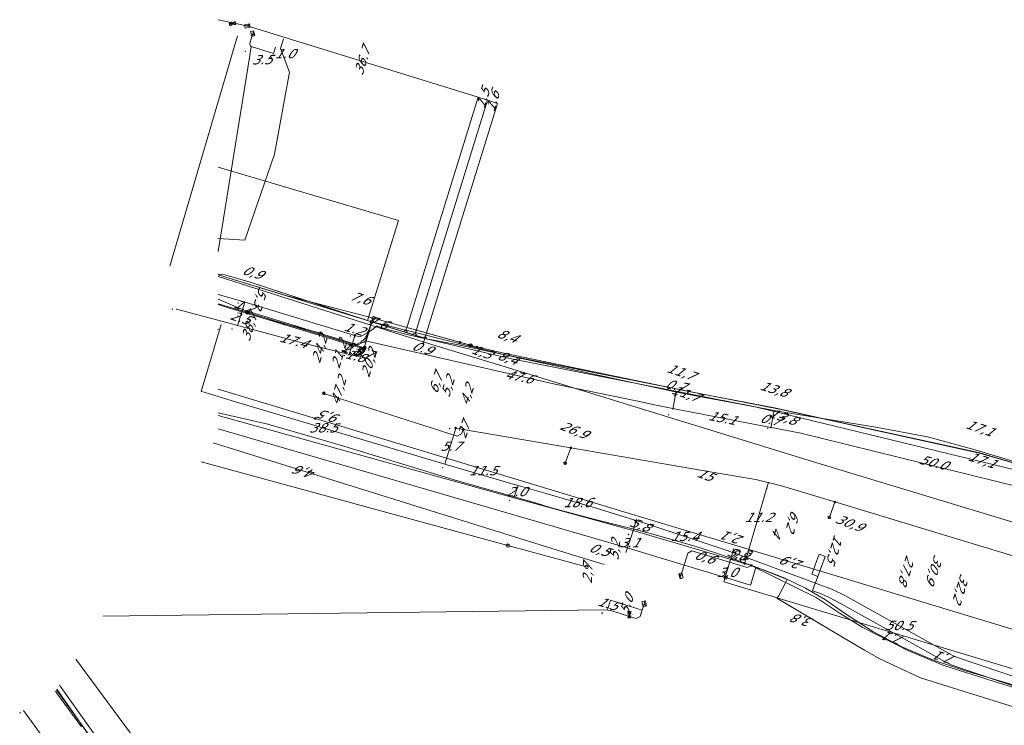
# Model space of a CAD drawing. Header units: metres. Extents: x 124576 to 133557, y 395865 to 402386.
# Tile 42 of 256: x 125751 to 125900, y 397894 to 398001. Entities that reach past the tile are written whole.
import ezdxf
from ezdxf.enums import TextEntityAlignment as Align

# ---------------------------------------------------------------- set-up
doc = ezdxf.new("R2010")
doc.units = ezdxf.units.M
doc.header["$MEASUREMENT"] = 0
for name, color, linetype, lineweight, true_color in [('LG_Datatransport_Blauw_Glas_Zuid', 3, 'Continuous', 13, 0x00ff00), ('LG_Datatransport_Eurofiber_Nederland_BV', 3, 'Continuous', 13, 0x00ff00), ('LG_Datatransport_KPN_BV', 3, 'Continuous', 13, 0x00ff00), ('LG_Datatransport_Ziggo_BV', 3, 'Continuous', 13, 0x00ff00), ('LG_Gas_Lage_Druk_Enexis_Netbeheer_BV', 7, 'Continuous', 13, 0xffdc7d), ('LG_Gas_Lage_Druk_P_Enexis_Netbeheer_BV', 7, 'Continuous', 13, 0xffdc7d), ('LG_Laag_Spanning_Enexis_Netbeheer_BV', 7, 'Continuous', 13, 0x960000), ('LG_Laag_Spanning_Gemeente_Tilburg_Ruimtelijke_Uitvoering', 7, 'Continuous', 13, 0x960000), ('LG_Laag_Spanning_Provincie_Noord_Brabant_Bureau_VM', 7, 'Continuous', 13, 0x960000), ('LG_Midden_Spanning_Enexis_Netbeheer_BV', 7, 'Continuous', 13, 0xd20000), ('LG_Riool_Onder_Druk_Gemeente_Gilze_en_Rijen', 7, 'Continuous', 13, 0x800080), ('LG_Riool_Vrij_Verval_Gemeente_Gilze_en_Rijen', 7, 'Continuous', 13, 0xca00a0), ('LG_unet-4_Brabant_Water', 5, 'Continuous', 13, 0x0000ff), ('MV_Datatransport_lijn', 3, 'Continuous', 0, 0x00ff00)]:
    doc.layers.add(name, color=color, linetype=linetype, lineweight=lineweight, true_color=true_color)
for name, color, linetype, lineweight in [('LG_Datatransport_P_KPN_BV', 7, 'Continuous', 0), ('LG_Laag_Spanning_P_Enexis_Netbeheer_BV', 7, 'Continuous', 0), ('LG_Midden_Spanning_P_Enexis_Netbeheer_BV', 7, 'Continuous', 0), ('LG_n00003_Spitters_Electrotechniek_BV', 7, 'Continuous', 13), ('LG_Riool_Onder_Druk_P_Gemeente_Gilze_en_Rijen', 7, 'Continuous', 0), ('LG_Riool_Vrij_Verval_P_Gemeente_Gilze_en_Rijen', 7, 'Continuous', 0), ('MV_Datatransport', 7, 'Continuous', 0), ('MV_Gas_Lage_Druk', 7, 'Continuous', 0), ('MV_Gas_Lage_Druk_pijl', 7, 'Continuous', 0), ('MV_Laag_Spanning', 7, 'Continuous', 0), ('MV_Laag_Spanning_lijn', 7, 'Continuous', 0), ('MV_Laag_Spanning_pijl', 7, 'Continuous', 0), ('MV_Midden_Spanning', 7, 'Continuous', 0), ('MV_Midden_Spanning_lijn', 7, 'Continuous', 0), ('MV_Midden_Spanning_pijl', 7, 'Continuous', 0), ('MV_unet-4', 7, 'Continuous', 0)]:
    doc.layers.add(name, color=color, linetype=linetype, lineweight=lineweight)
doc.styles.add('Klic_Annotatie', font='verdanai.ttf', dxfattribs={"oblique": 20, "height": 1.4})
doc.styles.add('Style-Arial Narrow', font='ARIALN.TTF')

# ---------------------------------------------------------------- blocks, each defined once
blk = doc.blocks.new('Mof')
at = {"layer": 'LG_Laag_Spanning_P_Enexis_Netbeheer_BV'}
h = blk.add_hatch(color=256, dxfattribs=at)
edge = h.paths.add_edge_path()
edge.add_arc((0, 0), 2, 0, 360)
blk = doc.blocks.new('DeliveryPoint')
at = {"layer": 'LG_Laag_Spanning_P_Enexis_Netbeheer_BV', "flags": 128}
blk.add_lwpolyline([(-3.7, -2.5), (3.8, -2.5), (3.8, 2.5), (-3.7, 2.5), (-3.7, -2.5)], close=True, dxfattribs=at)
blk.add_lwpolyline([(-3.7, 2.5), (-3.7, 2.2), (0, 0), (3.8, 2.2)], dxfattribs=at)
blk = doc.blocks.new('Mof_1')
at = {"layer": 'LG_Midden_Spanning_P_Enexis_Netbeheer_BV'}
h = blk.add_hatch(color=256, dxfattribs=at)
edge = h.paths.add_edge_path()
edge.add_arc((0, 0), 2, 0, 360)
blk = doc.blocks.new('Streetlight')
at = {"layer": 'LG_Laag_Spanning_P_Enexis_Netbeheer_BV'}
for p, q in [((-1.8, 1.8), (-1.1, 1.1)), ((0, 2.5), (0, 1.5)), ((1.8, 1.8), (1.1, 1.1)), ((-1.1, -1.1), (-1.8, -1.8)), ((0, -1.5), (0, -2.5)), ((1.1, -1.1), (1.8, -1.8))]:
    blk.add_line(p, q, dxfattribs=at)
at = {"layer": 'LG_Laag_Spanning_P_Enexis_Netbeheer_BV', "flags": 128}
for points in [[(-2.5, 0), (-1.5, 0)], [(1.5, 0), (2.5, 0)]]:
    blk.add_lwpolyline(points, dxfattribs=at)
at = {"layer": 'LG_Laag_Spanning_P_Enexis_Netbeheer_BV'}
blk.add_circle((0, 0), 1.5, dxfattribs=at)
blk = doc.blocks.new('DeliveryPoint_1')
at = {"layer": 'LG_Gas_Lage_Druk_P_Enexis_Netbeheer_BV', "flags": 128}
blk.add_lwpolyline([(-3.8, -2.5), (3.8, -2.5), (3.8, 2.5), (-3.8, 2.5), (-3.8, -2.5)], close=True, dxfattribs=at)
blk.add_lwpolyline([(-3.8, 2.5), (-3.8, 2.2), (0, 0), (3.8, 2.2)], dxfattribs=at)
blk = doc.blocks.new('Verloopstuk')
at = {"layer": 'LG_Gas_Lage_Druk_P_Enexis_Netbeheer_BV', "lineweight": 30, "flags": 128}
for points in [[(-3, 0), (-7.6, -2.3), (-7.6, 2.3), (-3, 0)], [(-3, 0), (1.6, -2.3), (1.5, 2.3), (-3, 0)]]:
    blk.add_lwpolyline(points, close=True, dxfattribs=at)
at = {"layer": 'LG_Gas_Lage_Druk_P_Enexis_Netbeheer_BV', "color": 7, "linetype": 'Continuous', "style": 'Style-Arial Narrow'}
blk.add_text('G', height=3.5, dxfattribs=at).set_placement((-3.1, 2.6), align=Align.MIDDLE_CENTER)
blk = doc.blocks.new('m_pijl')
at = {"layer": 'MV_Laag_Spanning_pijl'}
blk.add_hatch(color=7, dxfattribs=at).paths.add_polyline_path([(-1, -0.3), (-1, 0), (-1, 0.3), (0, 0)])
at = {"layer": 'MV_Laag_Spanning_pijl', "flags": 128}
blk.add_lwpolyline([(-1, 0), (-1, 0.3), (0, 0), (-1, -0.3), (-1, 0)], close=True, dxfattribs=at)
blk = doc.blocks.new('m_pijl_1')
at = {"layer": 'MV_Midden_Spanning_pijl'}
blk.add_hatch(color=7, dxfattribs=at).paths.add_polyline_path([(-1, -0.3), (-1, 0), (-1, 0.3), (0, 0)])
at = {"layer": 'MV_Midden_Spanning_pijl', "flags": 128}
blk.add_lwpolyline([(-1, 0), (-1, 0.3), (0, 0), (-1, -0.3), (-1, 0)], close=True, dxfattribs=at)
blk = doc.blocks.new('m_pijl_2')
at = {"layer": 'MV_Gas_Lage_Druk_pijl'}
blk.add_hatch(color=7, dxfattribs=at).paths.add_polyline_path([(-1, -0.3), (-1, 0), (-1, 0.3), (0, 0)])
at = {"layer": 'MV_Gas_Lage_Druk_pijl', "flags": 128}
blk.add_lwpolyline([(-1, 0), (-1, 0.3), (0, 0), (-1, -0.3), (-1, 0)], close=True, dxfattribs=at)
blk = doc.blocks.new('Onbekend_12')
at = {"layer": 'LG_Riool_Vrij_Verval_P_Gemeente_Gilze_en_Rijen'}
blk.add_hatch(color=256, dxfattribs=at).paths.add_polyline_path([(-0.3, -1.1, -0.262633), (0.2, 0.2), (0.6, 0.5, 0.379827), (0.7, 1.3), (0.7, 1.3, 0.228508), (0, 1.5), (0, 1.5, 0.459053), (-0.8, 0.8), (-1.3, 0.9, -0.414214), (-0.1, 2, -0.243799), (1.1, 1.5, -0.379827), (0.9, 0.1), (0.5, -0.2, 0.262633), (0.2, -1.1), (-0.2, -1.1)])
blk.add_circle((0, 0), 2.5, dxfattribs=at)
at = {"layer": 'LG_Riool_Vrij_Verval_P_Gemeente_Gilze_en_Rijen', "extrusion": (0, 0, -1)}
blk.add_solid([(0.3, -2.1), (-0.2, -2.1), (0.3, -1.5), (-0.2, -1.5)], dxfattribs=at)
blk = doc.blocks.new('Onbekend_13')
at = {"layer": 'LG_Riool_Onder_Druk_P_Gemeente_Gilze_en_Rijen'}
blk.add_hatch(color=256, dxfattribs=at).paths.add_polyline_path([(-0.3, -1.1, -0.262633), (0.2, 0.2), (0.6, 0.5, 0.379827), (0.7, 1.3), (0.7, 1.3, 0.228508), (0, 1.5), (0, 1.5, 0.459053), (-0.8, 0.8), (-1.3, 0.9, -0.414214), (-0.1, 2, -0.243799), (1.1, 1.5, -0.379827), (0.9, 0.1), (0.5, -0.2, 0.262633), (0.2, -1.1), (-0.2, -1.1)])
blk.add_circle((0, 0), 2.5, dxfattribs=at)
at = {"layer": 'LG_Riool_Onder_Druk_P_Gemeente_Gilze_en_Rijen', "extrusion": (0, 0, -1)}
blk.add_solid([(0.3, -2.1), (-0.2, -2.1), (0.3, -1.5), (-0.2, -1.5)], dxfattribs=at)
blk = doc.blocks.new('Onbekend_3')
at = {"layer": 'LG_Datatransport_P_KPN_BV'}
blk.add_hatch(color=256, dxfattribs=at).paths.add_polyline_path([(-0.3, -1.1, -0.262633), (0.2, 0.2), (0.6, 0.5, 0.379827), (0.7, 1.3), (0.7, 1.3, 0.228508), (0, 1.5), (0, 1.5, 0.459053), (-0.8, 0.8), (-1.3, 0.9, -0.414214), (-0.1, 2, -0.243799), (1.1, 1.5, -0.379827), (0.9, 0.1), (0.5, -0.2, 0.262633), (0.2, -1.1), (-0.2, -1.1)])
blk.add_circle((0, 0), 2.5, dxfattribs=at)
at = {"layer": 'LG_Datatransport_P_KPN_BV', "extrusion": (0, 0, -1)}
blk.add_solid([(0.3, -2.1), (-0.2, -2.1), (0.3, -1.5), (-0.2, -1.5)], dxfattribs=at)
blk = doc.blocks.new('Mof_2')
at = {"layer": 'LG_Datatransport_P_KPN_BV'}
h = blk.add_hatch(color=256, dxfattribs=at)
edge = h.paths.add_edge_path()
edge.add_arc((0, 0), 2, 0, 360)

msp = doc.modelspace()

# ---------------------------------------------------------------- linework, layer by layer
at = {"layer": 'LG_Datatransport_Blauw_Glas_Zuid', "flags": 128}
msp.add_lwpolyline([(125781, 397961.91), (125812.1, 397952), (125826.2, 397947.7), (125871, 397933.9), (125919.6, 397919.2)], dxfattribs=at)
at = {"layer": 'LG_Datatransport_Eurofiber_Nederland_BV', "flags": 128}
msp.add_lwpolyline([(125781, 397962.18), (125791.23, 397959.06), (125791.4, 397959.01), (125804.47, 397955.65), (125819.65, 397951.37), (125824.18, 397950.34), (125850.94, 397944.77), (125865.84, 397941.85), (125895.91, 397935.3), (125947.18, 397920.21), (125966.19, 397914.62), (125979.58, 397913.29), (125992.54, 397912.47), (126025.47, 397902.69), (126045.07, 397895.01), (126050.19, 397892.66), (126059.98, 397889.57), (126061.51, 397889.33)], dxfattribs=at)
msp.add_lwpolyline([(125781, 397962.18), (125791.23, 397959.06), (125791.4, 397959.01), (125804.47, 397955.65), (125819.65, 397951.37), (125824.18, 397950.34), (125850.94, 397944.77), (125865.84, 397941.85), (125895.91, 397935.3), (125947.18, 397920.21), (125966.19, 397914.62), (125979.58, 397913.29), (125992.54, 397912.47), (126025.47, 397902.69), (126045.07, 397895.01), (126050.19, 397892.66), (126059.98, 397889.57), (126061.51, 397889.33)], dxfattribs=at)
at = {"layer": 'LG_Datatransport_KPN_BV'}
for p, q in [((125781, 397957.8), (125785.4, 397956.48)), ((125804.47, 397955.65), (125819.13, 397951.52)), ((125862.16, 397917.61), (125861.51, 397915.37))]:
    msp.add_line(p, q, dxfattribs=at)
at = {"layer": 'LG_Datatransport_KPN_BV', "flags": 128}
for points in [[(125781, 397962.18), (125791.2, 397959.07), (125791.4, 397959.01), (125804.47, 397955.65)], [(125781, 397962.16), (125788.83, 397959.77), (125804.23, 397955.08)], [(125788.37, 397959.93), (125791.2, 397959.07), (125791.23, 397959.06)], [(125803.01, 397950.99), (125787.6, 397955.67), (125782.53, 397957.2), (125781, 397957.67)], [(125785.4, 397956.48), (125800.44, 397951.96), (125801.52, 397951.62)], [(125801.52, 397951.62), (125801.74, 397951.66), (125801.95, 397951.72), (125802.15, 397951.8), (125802.35, 397951.89), (125802.54, 397952), (125802.72, 397952.13), (125802.89, 397952.28), (125803.04, 397952.43), (125803.18, 397952.6), (125803.3, 397952.78), (125803.41, 397952.97), (125803.5, 397953.17), (125804.18, 397954.91), (125804.24, 397955.07), (125804.47, 397955.65)], [(125804.23, 397955.08), (125804.18, 397954.91), (125803.07, 397951.16), (125803.01, 397950.99)], [(125804.23, 397955.08), (125804.24, 397955.07), (125824.11, 397950.15), (125849.17, 397945.14), (125850.76, 397944.82), (125850.83, 397944.8), (125865.35, 397942), (125881.63, 397938.41), (125896.08, 397935.23), (125906.2, 397932.28)], [(125801.52, 397951.62), (125803.07, 397951.16), (125803.11, 397951.15)], [(125819.13, 397951.52), (125819.65, 397951.37), (125824.18, 397950.34), (125849.17, 397945.14), (125850.94, 397944.77), (125865.84, 397941.85), (125881.63, 397938.41), (125895.91, 397935.3), (125906.2, 397932.28), (125954.82, 397917.96)], [(126000.02, 397878.64), (125859.1, 397921.31), (125851.69, 397923.54), (125844.49, 397925.71), (125798.54, 397939.58), (125781, 397944.88)], [(125781, 397938.89), (125791.35, 397935.87), (125842.82, 397920.89), (125857.62, 397916.43), (125857.68, 397916.41)], [(125857.68, 397916.41), (125861.48, 397915.27), (125862.25, 397917.93), (125863.4, 397917.56), (125866.65, 397916.31), (125869.79, 397914.81), (125872.8, 397913.05), (125875.65, 397911.05), (125879.93, 397908.28), (125884.43, 397905.89), (125889.12, 397903.9), (125893.97, 397902.31), (125963.3, 397881.92)], [(125887.07, 397652.09), (125840.27, 397750.3), (125814.96, 397802.9), (125795.79, 397840.66), (125786.13, 397857), (125775.66, 397872.84), (125762.6, 397890.91), (125756.58, 397899.53)]]:
    msp.add_lwpolyline(points, dxfattribs=at)
at = {"layer": 'LG_Datatransport_Ziggo_BV'}
for p, q in [((125809.09, 397953.55), (125803.56, 397955.27)), ((125809.09, 397953.55), (125803.56, 397955.27)), ((125809.09, 397953.55), (125803.56, 397955.27)), ((125809.09, 397953.55), (125803.56, 397955.27)), ((125809.09, 397953.55), (125803.56, 397955.27)), ((125809.09, 397953.55), (125803.56, 397955.27)), ((125809.09, 397953.55), (125803.56, 397955.27)), ((125809.47, 397953.44), (125809.09, 397953.55)), ((125809.47, 397953.44), (125809.09, 397953.55)), ((125809.47, 397953.44), (125809.09, 397953.55)), ((125809.47, 397953.44), (125809.09, 397953.55)), ((125809.47, 397953.44), (125809.09, 397953.55)), ((125809.47, 397953.44), (125809.09, 397953.55)), ((125810.52, 397953.11), (125809.47, 397953.44)), ((125810.52, 397953.11), (125809.47, 397953.44)), ((125810.52, 397953.11), (125809.47, 397953.44)), ((125810.52, 397953.11), (125809.47, 397953.44)), ((125810.52, 397953.11), (125809.47, 397953.44)), ((125810.52, 397953.11), (125809.47, 397953.44)), ((125810.52, 397953.11), (125809.47, 397953.44)), ((125810.91, 397952.99), (125810.52, 397953.11)), ((125810.91, 397952.99), (125810.52, 397953.11)), ((125810.91, 397952.99), (125810.52, 397953.11)), ((125810.91, 397952.99), (125810.52, 397953.11)), ((125810.91, 397952.99), (125810.52, 397953.11)), ((125810.91, 397952.99), (125810.52, 397953.11)), ((125812.05, 397952.64), (125810.91, 397952.99)), ((125812.05, 397952.64), (125810.91, 397952.99)), ((125812.05, 397952.64), (125810.91, 397952.99)), ((125812.05, 397952.64), (125810.91, 397952.99)), ((125812.05, 397952.64), (125810.91, 397952.99)), ((125812.05, 397952.64), (125810.91, 397952.99)), ((125812.05, 397952.64), (125810.91, 397952.99)), ((125812.43, 397952.52), (125812.05, 397952.64)), ((125812.43, 397952.52), (125812.05, 397952.64)), ((125812.43, 397952.52), (125812.05, 397952.64)), ((125812.43, 397952.52), (125812.05, 397952.64)), ((125812.43, 397952.52), (125812.05, 397952.64)), ((125812.43, 397952.52), (125812.05, 397952.64))]:
    msp.add_line(p, q, dxfattribs=at)
at = {"layer": 'LG_Datatransport_Ziggo_BV', "flags": 128}
for points in [[(125781, 397962.26), (125781.98, 397962.19), (125785.82, 397961.07), (125802.26, 397955.67), (125812.43, 397952.52), (125825.32, 397949.46), (125865.22, 397941.61), (125880.38, 397939.17), (125888.21, 397937.68), (125895.43, 397935.74), (125962.45, 397915.53)], [(125781, 397962.26), (125781.98, 397962.19), (125785.82, 397961.07), (125802.26, 397955.67), (125812.05, 397952.64), (125812.11, 397952.83), (125812.3, 397952.77)], [(125781, 397962.26), (125781.98, 397962.19), (125785.82, 397961.07), (125802.26, 397955.67), (125812.43, 397952.52), (125825.32, 397949.46), (125865.22, 397941.61), (125880.38, 397939.17), (125888.21, 397937.68), (125895.43, 397935.74), (125962.45, 397915.53)], [(125781, 397962.26), (125781.98, 397962.19), (125785.82, 397961.07), (125802.26, 397955.67), (125812.43, 397952.52), (125825.32, 397949.46), (125865.22, 397941.61), (125880.38, 397939.17), (125888.21, 397937.68), (125895.43, 397935.74), (125962.45, 397915.53)], [(125781, 397962.26), (125781.98, 397962.19), (125785.82, 397961.07), (125802.26, 397955.67), (125812.43, 397952.52), (125825.32, 397949.46), (125865.22, 397941.61), (125880.38, 397939.17), (125888.21, 397937.68), (125895.43, 397935.74), (125962.45, 397915.53)], [(125781, 397962.26), (125781.98, 397962.19), (125785.82, 397961.07), (125802.26, 397955.67), (125809.09, 397953.55), (125809.15, 397953.75), (125809.34, 397953.69)], [(125781, 397962.26), (125781.98, 397962.19), (125785.82, 397961.07), (125802.26, 397955.67), (125810.52, 397953.11), (125810.58, 397953.3), (125810.77, 397953.24)], [(125781, 397962.26), (125781.98, 397962.19), (125785.82, 397961.07), (125802.26, 397955.67), (125812.43, 397952.52), (125825.32, 397949.46), (125865.22, 397941.61), (125880.38, 397939.17), (125888.21, 397937.68), (125895.43, 397935.74), (125962.45, 397915.53)], [(125803.56, 397955.27), (125785.82, 397961.07), (125781.98, 397962.19), (125781, 397962.26)], [(125803.56, 397955.27), (125785.82, 397961.07), (125781.98, 397962.19), (125781, 397962.26)], [(125803.56, 397955.27), (125785.82, 397961.07), (125781.98, 397962.19), (125781, 397962.26)], [(125803.56, 397955.27), (125785.82, 397961.07), (125781.98, 397962.19), (125781, 397962.26)], [(125803.56, 397955.27), (125785.82, 397961.07), (125781.98, 397962.19), (125781, 397962.26)], [(125803.56, 397955.27), (125785.82, 397961.07), (125781.98, 397962.19), (125781, 397962.26)], [(125803.56, 397955.27), (125785.82, 397961.07), (125781.98, 397962.19), (125781, 397962.26)], [(125809.34, 397953.69), (125809.15, 397953.75), (125809.09, 397953.55)], [(125809.34, 397953.69), (125809.15, 397953.75), (125809.09, 397953.55)], [(125809.34, 397953.69), (125809.53, 397953.63), (125809.47, 397953.44), (125812.43, 397952.52), (125825.32, 397949.46), (125865.22, 397941.61), (125880.38, 397939.17), (125888.21, 397937.68), (125895.43, 397935.74), (125962.45, 397915.53)], [(125809.47, 397953.44), (125809.53, 397953.63), (125809.34, 397953.69)], [(125809.47, 397953.44), (125809.53, 397953.63), (125809.34, 397953.69)], [(125810.77, 397953.24), (125810.58, 397953.3), (125810.52, 397953.11)], [(125810.77, 397953.24), (125810.58, 397953.3), (125810.52, 397953.11)], [(125810.77, 397953.24), (125810.97, 397953.18), (125810.91, 397952.99), (125812.43, 397952.52), (125825.32, 397949.46), (125865.22, 397941.61), (125880.38, 397939.17), (125888.21, 397937.68), (125895.43, 397935.74), (125962.45, 397915.53)], [(125810.91, 397952.99), (125810.97, 397953.18), (125810.77, 397953.24)], [(125810.91, 397952.99), (125810.97, 397953.18), (125810.77, 397953.24)], [(125812.05, 397952.64), (125812.11, 397952.83), (125812.3, 397952.77)], [(125812.05, 397952.64), (125812.11, 397952.83), (125812.3, 397952.77)], [(125812.3, 397952.77), (125812.49, 397952.71), (125812.43, 397952.52), (125825.32, 397949.46), (125865.22, 397941.61), (125880.38, 397939.17), (125888.21, 397937.68), (125895.43, 397935.74), (125962.45, 397915.53)], [(125812.3, 397952.77), (125812.49, 397952.71), (125812.43, 397952.52)], [(125812.3, 397952.77), (125812.49, 397952.71), (125812.43, 397952.52)], [(125812.43, 397952.52), (125825.32, 397949.46), (125865.22, 397941.61), (125880.38, 397939.17), (125888.21, 397937.68), (125895.43, 397935.74), (125962.45, 397915.53), (125964.93, 397915), (125971.14, 397914.15), (125975.4, 397914.15), (125980.15, 397914.75), (125983.26, 397914.88), (125986.54, 397914.57), (125990.64, 397913.82), (126026.15, 397903.11), (126033.74, 397900.02), (126038.06, 397897.66), (126044.2, 397895), (126049.77, 397893.24), (126071.95, 397887.18)], [(125812.43, 397952.52), (125825.32, 397949.46), (125865.22, 397941.61), (125880.38, 397939.17), (125888.21, 397937.68), (125895.43, 397935.74), (125962.45, 397915.53), (125964.93, 397915), (125971.14, 397914.15), (125975.4, 397914.15), (125980.15, 397914.75), (125983.26, 397914.88), (125986.54, 397914.57), (125990.64, 397913.82), (126026.15, 397903.11), (126033.74, 397900.02), (126038.06, 397897.66), (126044.2, 397895), (126049.77, 397893.24), (126071.95, 397887.18)], [(125812.43, 397952.52), (125825.32, 397949.46), (125865.22, 397941.61), (125880.38, 397939.17), (125888.21, 397937.68), (125895.43, 397935.74), (125962.45, 397915.53), (125964.93, 397915), (125971.14, 397914.15), (125975.4, 397914.15), (125980.15, 397914.75), (125983.26, 397914.88), (125986.54, 397914.57), (125990.64, 397913.82), (126026.15, 397903.11), (126033.74, 397900.02), (126038.06, 397897.66), (126044.2, 397895), (126049.77, 397893.24), (126071.95, 397887.18)], [(125812.43, 397952.52), (125825.32, 397949.46), (125865.22, 397941.61), (125880.38, 397939.17), (125888.21, 397937.68), (125895.43, 397935.74), (125962.45, 397915.53), (125964.93, 397915), (125971.14, 397914.15), (125975.4, 397914.15), (125980.15, 397914.75), (125983.26, 397914.88), (125986.54, 397914.57), (125990.64, 397913.82), (126026.15, 397903.11), (126033.74, 397900.02), (126038.06, 397897.66), (126044.2, 397895), (126049.77, 397893.24), (126071.95, 397887.18)], [(125812.43, 397952.52), (125825.32, 397949.46), (125865.22, 397941.61), (125880.38, 397939.17), (125888.21, 397937.68), (125895.43, 397935.74), (125962.45, 397915.53), (125964.93, 397915), (125971.14, 397914.15), (125975.4, 397914.15), (125980.15, 397914.75), (125983.26, 397914.88), (125986.54, 397914.57), (125990.64, 397913.82), (126026.15, 397903.11), (126033.74, 397900.02), (126038.06, 397897.66), (126044.2, 397895), (126049.77, 397893.24), (126071.95, 397887.18)], [(125812.43, 397952.52), (125825.32, 397949.46), (125865.22, 397941.61), (125880.38, 397939.17), (125888.21, 397937.68), (125895.43, 397935.74), (125962.45, 397915.53), (125964.93, 397915), (125971.14, 397914.15), (125975.4, 397914.15), (125980.15, 397914.75), (125983.26, 397914.88), (125986.54, 397914.57), (125990.64, 397913.82), (126026.15, 397903.11), (126033.74, 397900.02), (126038.06, 397897.66), (126044.2, 397895), (126049.77, 397893.24), (126071.95, 397887.18)], [(125812.43, 397952.52), (125825.32, 397949.46), (125865.22, 397941.61), (125880.38, 397939.17), (125888.21, 397937.68), (125895.43, 397935.74), (125962.45, 397915.53), (125964.93, 397915), (125971.14, 397914.15), (125975.4, 397914.15), (125980.15, 397914.75), (125983.26, 397914.88), (125986.54, 397914.57), (125990.64, 397913.82), (126026.15, 397903.11), (126033.74, 397900.02), (126038.06, 397897.66), (126044.2, 397895), (126049.77, 397893.24), (126071.95, 397887.18)]]:
    msp.add_lwpolyline(points, dxfattribs=at)
at = {"layer": 'LG_Gas_Lage_Druk_Enexis_Netbeheer_BV'}
for p, q in [((125781, 398000.75), (125783.47, 398000.21)), ((125783.47, 398000.21), (125785.4, 397999.79))]:
    msp.add_line(p, q, dxfattribs=at)
at = {"layer": 'LG_Gas_Lage_Druk_Enexis_Netbeheer_BV', "flags": 128}
for points in [[(125763.59, 397910.57), (125839.36, 397911.55), (125840.34, 397911.41), (125843.14, 397910.52)], [(125843.14, 397910.52), (125844.15, 397910.21), (125844.78, 397910.53), (125845.38, 397912.44)]]:
    msp.add_lwpolyline(points, dxfattribs=at)
at = {"layer": 'LG_Laag_Spanning_Enexis_Netbeheer_BV'}
for p, q in [((125834.29, 397936.02), (125833.44, 397933.7)), ((125874.23, 397927.84), (125873.38, 397925.51))]:
    msp.add_line(p, q, dxfattribs=at)
at = {"layer": 'LG_Laag_Spanning_Enexis_Netbeheer_BV', "flags": 128}
for points in [[(125781, 397965.73), (125785.71, 397995.05), (125785.97, 397996.68), (125785.91, 397996.75), (125785.88, 397996.8), (125785.87, 397996.81), (125785.78, 397997.05), (125785.8, 397997.3), (125785.92, 397997.7), (125786.2, 397998.66)], [(125818.04, 397938.82), (125817.77, 397938.12), (125817.11, 397937.8), (125796.96, 397944.26)], [(125781, 397940.93), (125825.88, 397928.4), (125843.54, 397923.57), (125847.46, 397922.41), (125851.41, 397921.24), (125860.55, 397918.54), (125860.56, 397918.54)], [(125781, 397940.93), (125825.88, 397928.4), (125843.54, 397923.57), (125847.46, 397922.41), (125851.41, 397921.24), (125860.55, 397918.54), (125860.56, 397918.54)], [(125816.89, 397939.02), (125818.04, 397938.82), (125834.29, 397936.02), (125855.67, 397932.34), (125862.25, 397931.22), (125866.13, 397930.3), (125874.23, 397927.84), (125910.24, 397916.93), (125910.57, 397916.83)], [(125816.89, 397939.02), (125818.04, 397938.82), (125834.29, 397936.02), (125855.67, 397932.34), (125862.25, 397931.22), (125866.13, 397930.3), (125874.23, 397927.84), (125910.24, 397916.93), (125910.57, 397916.83)], [(125861.58, 397918.24), (125860.97, 397917.92), (125852.61, 397920.46), (125851.99, 397920.12), (125850.95, 397916.67)], [(125905.07, 397898.64), (125898.3, 397900.68), (125890.69, 397903.14), (125889.49, 397903.6), (125885.83, 397905.12), (125885.42, 397905.29), (125878.33, 397908.93), (125877.54, 397909.42), (125875.03, 397910.97), (125871.7, 397913.18), (125871.38, 397913.41), (125861.58, 397918.24), (125861.09, 397918.38), (125860.56, 397918.54)], [(125905.07, 397898.64), (125898.3, 397900.68), (125890.69, 397903.14), (125889.49, 397903.6), (125885.83, 397905.12), (125885.42, 397905.29), (125878.33, 397908.93), (125877.54, 397909.42), (125875.03, 397910.97), (125871.7, 397913.18), (125871.38, 397913.41), (125861.58, 397918.24), (125861.09, 397918.38), (125860.56, 397918.54)], [(125905.07, 397898.64), (125898.3, 397900.68), (125890.69, 397903.14), (125889.49, 397903.6), (125885.83, 397905.12), (125885.42, 397905.29), (125878.33, 397908.93), (125877.54, 397909.42), (125875.03, 397910.97), (125871.7, 397913.18), (125871.38, 397913.41), (125861.58, 397918.24), (125861.09, 397918.38), (125860.56, 397918.54)], [(125763.82, 397889.29), (125757.21, 397898.51), (125756.52, 397899.43)], [(125763.82, 397889.29), (125757.21, 397898.51), (125756.52, 397899.43)]]:
    msp.add_lwpolyline(points, dxfattribs=at)
at = {"layer": 'LG_Laag_Spanning_Gemeente_Tilburg_Ruimtelijke_Uitvoering'}
for p, q in [((125871.83, 397919.97), (125870.73, 397916.93)), ((125871.66, 397916.58), (125872.77, 397919.61)), ((125872.77, 397919.61), (125871.83, 397919.97)), ((125870.73, 397916.93), (125871.66, 397916.58)), ((125871.28, 397915.62), (125871.66, 397916.58)), ((125870.83, 397914.4), (125871.1, 397915.16)), ((125871.28, 397915.62), (125871.1, 397915.16))]:
    msp.add_line(p, q, dxfattribs=at)
at = {"layer": 'LG_Laag_Spanning_Gemeente_Tilburg_Ruimtelijke_Uitvoering', "flags": 128}
for points in [[(125873.33, 397913.41), (125872.02, 397913.98), (125870.83, 397914.4)], [(125902.91, 397899.45), (125899.94, 397900.44), (125894.72, 397902.19), (125891.81, 397903.23), (125890.81, 397903.73), (125885.96, 397906.44), (125875.05, 397912.5), (125873.33, 397913.41)]]:
    msp.add_lwpolyline(points, dxfattribs=at)
at = {"layer": 'LG_Laag_Spanning_Provincie_Noord_Brabant_Bureau_VM'}
msp.add_line((125796.56, 397953.37), (125788.8, 397955.34), dxfattribs=at)
at = {"layer": 'LG_Midden_Spanning_Enexis_Netbeheer_BV', "flags": 128}
for points in [[(125781, 397959.23), (125785.04, 397958.04), (125801.63, 397953.02)], [(125781, 397959.23), (125785.04, 397958.04), (125801.63, 397953.02)], [(125803.65, 397953.45), (125803.26, 397952.18), (125802.14, 397951.58), (125802.06, 397951.6), (125784.74, 397956.87), (125781, 397958.5)], [(125803.65, 397953.45), (125803.26, 397952.18), (125802.14, 397951.58), (125802.06, 397951.6), (125784.74, 397956.87), (125781, 397958.5)], [(125916.8, 397928.99), (125862.35, 397942.16), (125850.5, 397944.41), (125817.56, 397951.52), (125811.91, 397952.59), (125809.96, 397953.04), (125806.8, 397953.88), (125804.99, 397954.4), (125803.65, 397953.45), (125802.4, 397952.79), (125801.63, 397953.02)], [(125801.63, 397953.02), (125802.4, 397952.79), (125803.65, 397953.45)], [(125916.8, 397928.99), (125862.35, 397942.16), (125850.5, 397944.41), (125817.56, 397951.52), (125811.91, 397952.59), (125809.96, 397953.04), (125806.8, 397953.88), (125804.99, 397954.4), (125803.65, 397953.45)], [(125993.31, 397912.02), (125988.82, 397912.19), (125975.66, 397913.55), (125956.66, 397917.22), (125949.94, 397919.01), (125916.8, 397928.99), (125862.35, 397942.16), (125850.5, 397944.41), (125817.56, 397951.52), (125811.91, 397952.59), (125809.96, 397953.04), (125806.8, 397953.88), (125804.99, 397954.4), (125803.65, 397953.45)], [(125760.32, 397893.82), (125758.4, 397896.45), (125758.23, 397896.69), (125756.69, 397898.8), (125756.39, 397899.22)], [(125760.32, 397893.82), (125758.4, 397896.45), (125758.23, 397896.69), (125756.69, 397898.8), (125756.39, 397899.22)]]:
    msp.add_lwpolyline(points, dxfattribs=at)
at = {"layer": 'LG_n00003_Spitters_Electrotechniek_BV'}
for p, q in [((125790.41, 397996.41), (125790.84, 397997.84)), ((125791.78, 397992.82), (125790.41, 397996.41)), ((125789.51, 397980.43), (125791.78, 397992.82)), ((125785.01, 397967.42), (125789.51, 397980.43)), ((125781, 397967.65), (125785.01, 397967.42)), ((125788.51, 397939.59), (125781, 397941.33)), ((125781, 397941.33), (125788.51, 397939.59)), ((125799.46, 397936.45), (125788.51, 397939.59)), ((125788.51, 397939.59), (125799.46, 397936.45)), ((125817.16, 397931.05), (125799.46, 397936.45)), ((125799.46, 397936.45), (125817.16, 397931.05)), ((125828.96, 397927.73), (125817.16, 397931.05)), ((125817.16, 397931.05), (125828.96, 397927.73)), ((125831.19, 397927), (125828.96, 397927.73)), ((125828.96, 397927.73), (125831.19, 397927)), ((125837.77, 397925.24), (125831.19, 397927)), ((125831.19, 397927), (125837.77, 397925.24)), ((125844.42, 397923.56), (125837.77, 397925.24)), ((125837.77, 397925.24), (125844.42, 397923.56)), ((125846.47, 397923.04), (125844.42, 397923.56)), ((125844.42, 397923.56), (125846.12, 397923.13)), ((125846.12, 397923.13), (125846.47, 397923.04)), ((125852.87, 397921.22), (125846.47, 397923.04)), ((125846.47, 397923.04), (125847.06, 397922.87)), ((125847.06, 397922.87), (125852.87, 397921.22)), ((125856.48, 397920.06), (125852.87, 397921.22)), ((125852.87, 397921.22), (125856.48, 397920.06)), ((125859.07, 397919.15), (125856.48, 397920.06)), ((125856.48, 397920.06), (125859.07, 397919.15)), ((125862.49, 397917.94), (125859.07, 397919.15)), ((125859.07, 397919.15), (125862.49, 397917.94)), ((125866.98, 397916.1), (125862.49, 397917.94)), ((125862.49, 397917.94), (125866.98, 397916.1)), ((125866.82, 397915.7), (125866.98, 397916.1)), ((125866.98, 397916.1), (125866.82, 397915.7)), ((125865.7, 397913.6), (125866.82, 397915.7)), ((125866.82, 397915.7), (125865.7, 397913.6)), ((125865.45, 397913.3), (125865.7, 397913.6)), ((125865.7, 397913.6), (125865.45, 397913.3)), ((125871.65, 397909.64), (125865.45, 397913.3)), ((125865.45, 397913.3), (125871.65, 397909.64)), ((125875.37, 397907.39), (125871.65, 397909.64)), ((125871.65, 397909.64), (125875.37, 397907.39)), ((125878.68, 397905.44), (125875.37, 397907.39)), ((125875.37, 397907.39), (125878.68, 397905.44)), ((125880.99, 397904.14), (125878.68, 397905.44)), ((125878.68, 397905.44), (125880.99, 397904.14)), ((125759.46, 397904.07), (125774.82, 397883.37)), ((125887.18, 397901.24), (125880.99, 397904.14)), ((125880.99, 397904.14), (125887.18, 397901.24)), ((125903.69, 397896.06), (125887.18, 397901.24)), ((125887.18, 397901.24), (125903.69, 397896.06))]:
    msp.add_line(p, q, dxfattribs=at)
at = {"layer": 'LG_Riool_Onder_Druk_Gemeente_Gilze_en_Rijen'}
msp.add_line((125824.78, 397921.25), (125778.4, 397933.91), dxfattribs=at)
at = {"layer": 'LG_Riool_Onder_Druk_Gemeente_Gilze_en_Rijen', "flags": 128}
msp.add_lwpolyline([(125756.98, 397900.15), (125774.84, 397875.07), (125794.44, 397843.84), (125819.82, 397795.23), (125824.63, 397784.54)], dxfattribs=at)
at = {"layer": 'LG_Riool_Vrij_Verval_Gemeente_Gilze_en_Rijen'}
msp.add_line((125836.68, 397918.02), (125824.78, 397921.25), dxfattribs=at)
at = {"layer": 'LG_unet-4_Brabant_Water'}
for p, q in [((125780.23, 397936.79), (125832.09, 397920.62)), ((125832.09, 397920.62), (125836.86, 397919.13)), ((125839.35, 397918.38), (125836.86, 397919.13))]:
    msp.add_line(p, q, dxfattribs=at)
at = {"layer": 'MV_Datatransport_lijn'}
for p, q in [((125785.21, 397999.86), (125820.27, 397989.02)), ((125820.27, 397989.02), (125809.34, 397953.69)), ((125820.27, 397989.02), (125821.7, 397988.57)), ((125821.7, 397988.57), (125810.77, 397953.24)), ((125823.23, 397988.1), (125812.24, 397952.58)), ((125821.7, 397988.57), (125823.23, 397988.1)), ((125781, 397978.46), (125808.25, 397970.41)), ((125808.25, 397970.41), (125803.56, 397955.27)), ((125811.97, 397951.72), (125812.24, 397952.58)), ((125857.42, 397915.76), (125982.08, 397878.19))]:
    msp.add_line(p, q, dxfattribs=at)
at = {"layer": 'MV_Gas_Lage_Druk_pijl'}
for q in [(125839.86, 397911.56), (125845.08, 397911.49)]:
    msp.add_line((125840.31, 397912.99), q, dxfattribs=at)
at = {"layer": 'MV_Laag_Spanning_lijn'}
for p, q in [((125783.92, 397998.29), (125773.67, 397963.49)), ((125843.61, 397923.16), (125844.2, 397925.23)), ((125843.72, 397923.48), (125843.88, 397923.95)), ((125858.29, 397918.63), (125858.94, 397920.78)), ((125858.42, 397919.07), (125858.55, 397919.51)), ((125861.04, 397920.14), (125860.56, 397918.54))]:
    msp.add_line(p, q, dxfattribs=at)
at = {"layer": 'MV_Laag_Spanning_pijl'}
for p, q in [((125789.36, 397995.64), (125785.97, 397996.68)), ((125789.65, 397996.59), (125789.36, 397995.64)), ((125778.4, 397944.56), (125781.45, 397954.67)), ((125815.26, 397933.55), (125816.89, 397939.02)), ((125815.26, 397933.55), (125826.3, 397930.34)), ((125826.32, 397930.34), (125825.7, 397928.46)), ((125842.62, 397920.22), (125843.61, 397923.16)), ((125858.76, 397920.19), (125860.83, 397919.43)), ((125857.42, 397915.76), (125858.29, 397918.63))]:
    msp.add_line(p, q, dxfattribs=at)
at = {"layer": 'MV_Laag_Spanning_pijl', "flags": 128}
for points in [[(125778.37, 397944.57), (125783.59, 397942.99), (125815.26, 397933.55)], [(125860.56, 397918.54), (125861.04, 397920.14), (125864.2, 397930.82)], [(125826.32, 397930.34), (125830.23, 397929.22), (125837.99, 397926.95), (125844.14, 397925.02)], [(125858.76, 397920.19), (125857.91, 397920.5), (125845.61, 397924.56), (125844.14, 397925.02)], [(125860.83, 397919.43), (125873.87, 397914.62), (125875.71, 397913.68), (125892.31, 397904.48), (125907.06, 397899.47)]]:
    msp.add_lwpolyline(points, dxfattribs=at)
at = {"layer": 'MV_Midden_Spanning_lijn'}
for p, q in [((125849.7, 397941.82), (125850.08, 397943.79)), ((125864.53, 397939), (125864.9, 397940.97))]:
    msp.add_line(p, q, dxfattribs=at)
at = {"layer": 'MV_Midden_Spanning_pijl'}
for p, q in [((125784.65, 397956.91), (125785, 397958.05)), ((125783.91, 397954.52), (125784.65, 397956.91)), ((125800.76, 397950.15), (125801.28, 397951.84)), ((125801.28, 397951.84), (125801.63, 397953.02)), ((125802.51, 397949.71), (125800.76, 397950.15)), ((125802.51, 397949.71), (125803, 397951.32)), ((125850.08, 397943.79), (125850.22, 397944.47)), ((125864.55, 397939.11), (125849.73, 397941.99)), ((125864.9, 397940.97), (125865.03, 397941.66))]:
    msp.add_line(p, q, dxfattribs=at)
at = {"layer": 'MV_Midden_Spanning_pijl', "flags": 128}
for points in [[(125783.96, 397954.51), (125774.68, 397956.99), (125774.65, 397957)], [(125800.76, 397950.15), (125793.26, 397952.01), (125787.9, 397953.45), (125783.92, 397954.52)], [(125849.73, 397941.99), (125846.7, 397942.58), (125845.63, 397942.81), (125831.67, 397945.69), (125803.27, 397952.22)], [(125913.2, 397927.37), (125869.09, 397938.23), (125864.61, 397939.1)], [(125771.85, 397868.21), (125757.99, 397887.46), (125751.56, 397896.3)]]:
    msp.add_lwpolyline(points, dxfattribs=at)

# ---------------------------------------------------------------- block references
at = {"layer": 'LG_Datatransport_P_KPN_BV', "xscale": 0.1, "yscale": 0.1, "zscale": 0.1}
for name, p in [('Onbekend_3', (125785.4, 397956.48)), ('Onbekend_3', (125785.4, 397956.48)), ('Mof_2', (125785.39, 397956.48)), ('Onbekend_3', (125804.23, 397955.08)), ('Onbekend_3', (125804.23, 397955.08)), ('Onbekend_3', (125804.23, 397955.08)), ('Onbekend_3', (125804.47, 397955.65)), ('Onbekend_3', (125804.47, 397955.65)), ('Onbekend_3', (125804.47, 397955.65)), ('Onbekend_3', (125801.52, 397951.62)), ('Onbekend_3', (125801.52, 397951.62)), ('Onbekend_3', (125801.52, 397951.62)), ('Mof_2', (125817.52, 397951.97)), ('Mof_2', (125819.06, 397951.54)), ('Onbekend_3', (125819.13, 397951.52)), ('Onbekend_3', (125819.13, 397951.52)), ('Onbekend_3', (125803.01, 397950.99)), ('Onbekend_3', (125803.01, 397950.99)), ('Onbekend_3', (125803.11, 397951.15)), ('Mof_2', (125820.13, 397951.26)), ('Mof_2', (125795.65, 397940.45)), ('Onbekend_3', (125857.68, 397916.41)), ('Onbekend_3', (125857.68, 397916.41))]:
    msp.add_blockref(name, p, dxfattribs=at)
at = {"layer": 'LG_Gas_Lage_Druk_P_Enexis_Netbeheer_BV', "color": 7, "linetype": 'Continuous', "xscale": 0.1, "yscale": 0.1, "zscale": 0.1}
for p, rotation in [((125783.47, 398000.21), 12), ((125843.14, 397910.52), 270)]:
    msp.add_blockref('Verloopstuk', p, dxfattribs=dict(at, rotation=rotation))
at = {"layer": 'LG_Gas_Lage_Druk_P_Enexis_Netbeheer_BV', "xscale": 0.1, "yscale": 0.1, "zscale": 0.1}
for p, rotation in [((125785.4, 397999.79), 12), ((125845.38, 397912.44), 287)]:
    msp.add_blockref('DeliveryPoint_1', p, dxfattribs=dict(at, rotation=rotation))
at = {"layer": 'LG_Laag_Spanning_P_Enexis_Netbeheer_BV', "xscale": 0.1, "yscale": 0.1, "zscale": 0.1}
for name, p, rotation in [('DeliveryPoint', (125786.2, 397998.66), 286), ('Streetlight', (125796.96, 397944.26), 198), ('Streetlight', (125833.44, 397933.7), 110), ('Streetlight', (125873.38, 397925.51), 110), ('DeliveryPoint', (125850.95, 397916.67), 107)]:
    msp.add_blockref(name, p, dxfattribs=dict(at, rotation=rotation))
for p in [(125816.89, 397939.02), (125818.04, 397938.82), (125834.29, 397936.02), (125874.23, 397927.84), (125860.56, 397918.54), (125860.56, 397918.54), (125860.56, 397918.54), (125861.58, 397918.24)]:
    msp.add_blockref('Mof', p, dxfattribs=at)
at = {"layer": 'LG_Midden_Spanning_P_Enexis_Netbeheer_BV', "xscale": 0.1, "yscale": 0.1, "zscale": 0.1, "rotation": 359}
for p in [(125801.63, 397953.02), (125803.65, 397953.45)]:
    msp.add_blockref('Mof_1', p, dxfattribs=at)
at = {"layer": 'LG_Riool_Onder_Druk_P_Gemeente_Gilze_en_Rijen', "xscale": 0.1, "yscale": 0.1, "zscale": 0.1}
msp.add_blockref('Onbekend_13', (125824.78, 397921.25), dxfattribs=at)
msp.add_blockref('Onbekend_13', (125824.78, 397921.25), dxfattribs=at)
at = {"layer": 'LG_Riool_Vrij_Verval_P_Gemeente_Gilze_en_Rijen', "xscale": 0.1, "yscale": 0.1, "zscale": 0.1}
msp.add_blockref('Onbekend_12', (125836.68, 397918.02), dxfattribs=at)
at = {"layer": 'MV_Gas_Lage_Druk_pijl', "xscale": 0.1, "yscale": 0.1, "zscale": 0.1}
for p, rotation in [((125839, 397911), 253), ((125845, 397911), 342.9999999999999)]:
    msp.add_blockref('m_pijl_2', p, dxfattribs=dict(at, rotation=rotation))
at = {"layer": 'MV_Laag_Spanning_pijl', "xscale": 0.1, "yscale": 0.1, "zscale": 0.1}
for p, rotation in [((125785, 397996), 162), ((125789, 397995), 253), ((125781, 397954), 73), ((125816, 397939), 73), ((125815, 397933), 344), ((125826, 397930), 344), ((125864, 397930), 73), ((125825, 397928), 252), ((125844, 397925), 342.9999999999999), ((125844, 397925), 162), ((125843, 397923), 71), ((125860, 397919), 340), ((125858, 397918), 73)]:
    msp.add_blockref('m_pijl', p, dxfattribs=dict(at, rotation=rotation))
at = {"layer": 'MV_Midden_Spanning_pijl'}
for p, xscale, yscale, zscale, rotation in [((125784, 397958), 0.09999999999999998, 0.09999999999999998, 0.09999999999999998, 72), ((125774, 397957), 0.1, 0.1, 0.1, 165), ((125784, 397956), 0.09999999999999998, 0.09999999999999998, 0.09999999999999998, 72), ((125783, 397954), 0.1, 0.1, 0.1, 164), ((125801, 397953), 0.1, 0.1, 0.1, 73), ((125803, 397952), 0.09999999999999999, 0.09999999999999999, 0.09999999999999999, 167), ((125801, 397951), 0.1, 0.1, 0.1, 73), ((125802, 397951), 0.1, 0.1, 0.1, 73), ((125800, 397950), 0.1, 0.1, 0.1, 166), ((125850, 397944), 0.1, 0.1, 0.1, 78), ((125849, 397941), 0.1, 0.1, 0.1, 168), ((125865, 397941), 0.1, 0.1, 0.1, 79), ((125864, 397939), 0.1, 0.1, 0.1, 168), ((125751, 397896), 0.1, 0.1, 0.1, 125)]:
    msp.add_blockref('m_pijl_1', p, dxfattribs=dict(at, xscale=xscale, yscale=yscale, zscale=zscale, rotation=rotation))

# ---------------------------------------------------------------- texts
at = {"layer": 'MV_Datatransport', "style": 'Klic_Annotatie', "oblique": 20}
for s, rotation, p in [('36.7', 73, (125802.74, 397994.44)), ('1.5', 73, (125820.98, 397988.8)), ('1.6', 73, (125822.46, 397988.34)), ('0,9', 343.1, (125786.13, 397962.57)), ('5,3', 252.9, (125787.42, 397958.79)), ('7,6', 343.2, (125802.44, 397958.68)), ('38,7', 73.2, (125785.65, 397954.24)), ('7,6', 343.2, (125805.04, 397955)), ('8,4', 341.8, (125824.63, 397952.97)), ('24,2', 73.2, (125796.28, 397950.91)), ('21,2', 73.2, (125799.22, 397950.11)), ('2,9', 343.2, (125801.13, 397950.84)), ('0.9', 343, (125811.78, 397951.14)), ('20,2', 73.2, (125803.73, 397948.75)), ('1,3', 341.1, (125820.75, 397950.54)), ('8,4', 341.7, (125824.71, 397949.64)), ('11,7', 341.5, (125850.87, 397947.52)), ('6,7', 72.7, (125813.86, 397945.72)), ('47,2', 73.2, (125799.12, 397944.57)), ('5,2', 72.8, (125815.67, 397945.2)), ('13,8', 343.2, (125864.96, 397944.92)), ('4,2', 72.7, (125818.56, 397943.96)), ('11,7', 341, (125851.59, 397944.26)), ('9,5', 163.1, (125798.03, 397940.67)), ('13,8', 341, (125866.31, 397940.74)), ('27', 71.7, (125818.09, 397938.65)), ('26,9', 338.7, (125834.71, 397938.76)), ('17,1', 341.5, (125896.05, 397939.04)), ('17,1', 342.1, (125896.4, 397934.2)), ('4,6', 163.4, (125794.33, 397932.28)), ('15', 339.8, (125854.55, 397931.96)), ('6,2', 253.2, (125867.91, 397925.09)), ('5,8', 341.2, (125844.71, 397924.4)), ('30,9', 339.8, (125876.34, 397924.69)), ('2,1', 163.1, (125858.99, 397922.34)), ('4', 253.2, (125865.53, 397923.43)), ('12,5', 253.2, (125874.23, 397920.83)), ('0,5', 343.3, (125838.55, 397920.64)), ('0,6', 343.2, (125854.49, 397919.52)), ('5,8', 343.2, (125859.43, 397919.99)), ('2,9', 163.1, (125868.02, 397918.57)), ('27,8', 253.2, (125885.1, 397917.7)), ('30,9', 251.5, (125889.3, 397917.76)), ('32,2', 253.2, (125893.31, 397914.88)), ('3,8', 163.2, (125869.58, 397909.84)), ('7,1', 163.2, (125883.33, 397907.14)), ('7,1', 163.2, (125891.15, 397904.2))]:
    msp.add_text(s, height=1.4, rotation=rotation, dxfattribs=at).set_placement(p, align=Align.MIDDLE_CENTER)
at = {"layer": 'MV_Gas_Lage_Druk', "style": 'Klic_Annotatie', "oblique": 20}
for s, rotation, p in [('1.5', 343, (125839.83, 397912.47)), ('5.0', 73, (125842.7, 397912.24))]:
    msp.add_text(s, height=1.4, rotation=rotation, dxfattribs=at).set_placement(p, align=Align.MIDDLE_CENTER)
at = {"layer": 'MV_Laag_Spanning', "style": 'Klic_Annotatie', "oblique": 20}
for s, p in [('1.0', (125790.99, 397995.62)), ('38.5', (125796.81, 397939.05)), ('5.7', (125816.07, 397936.28)), ('11.5', (125820.95, 397932.57)), ('2.0', (125826.01, 397929.4)), ('18.6', (125835.25, 397927.75)), ('11.2', (125862.63, 397925.51)), ('15.4', (125851.46, 397922.63)), ('3.1', (125843.11, 397921.69)), ('2.2', (125859.79, 397919.81)), ('3.0', (125857.85, 397917.2))]:
    msp.add_text(s, height=1.4, dxfattribs=at).set_placement(p, align=Align.MIDDLE_CENTER)
for s, rotation, p in [('3.5', 1, (125787.56, 397994.71)), ('50.5', 359, (125883.84, 397909.17))]:
    msp.add_text(s, height=1.4, rotation=rotation, dxfattribs=at).set_placement(p, align=Align.MIDDLE_CENTER)
at = {"layer": 'MV_Midden_Spanning', "style": 'Klic_Annotatie', "oblique": 20}
for s, rotation, p in [('1.2', 343, (125784.82, 397957.48)), ('2.5', 343, (125784.28, 397955.72)), ('1.2', 343, (125801.46, 397954.04)), ('17.4', 345, (125792.33, 397952.26)), ('1.8', 343, (125801.02, 397950.99)), ('1.8', 346, (125801.64, 397949.93)), ('1.7', 343, (125802.76, 397950.52)), ('47.6', 348, (125826.43, 397946.8)), ('0.7', 349, (125850.06, 397945.47)), ('15.1', 349, (125857.14, 397940.55)), ('0.7', 349, (125864.38, 397940.32)), ('50.0', 346, (125889.05, 397933.83))]:
    msp.add_text(s, height=1.4, rotation=rotation, dxfattribs=at).set_placement(p, align=Align.MIDDLE_CENTER)
at = {"layer": 'MV_unet-4', "style": 'Klic_Annotatie', "oblique": 20}
for s, rotation, p in [('5,2', 84, (125840.93, 397920.53)), ('2,7', 88.7, (125836.81, 397916.96))]:
    msp.add_text(s, height=1.4, rotation=rotation, dxfattribs=at).set_placement(p, align=Align.MIDDLE_CENTER)

doc.saveas('drawing.dxf')
